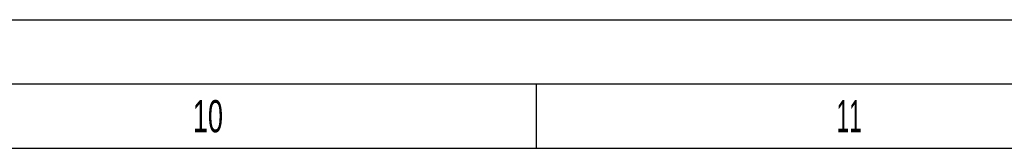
# Model space of a CAD drawing. Header units: millimetres. Extents: x 0 to 1189, y 0 to 841.
# Tile 52 of 117: x 454 to 531, y 831 to 841. Entities that reach past the tile are written whole.
import ezdxf

# ---------------------------------------------------------------- set-up
doc = ezdxf.new("R2010")
doc.units = ezdxf.units.MM
doc.header["$LTSCALE"] = 65.395
doc.layers.get('0').update_dxf_attribs({"linetype": 'CONTINUOUS'})
doc.styles.add('TEXTSTYLE_2', font='txt')

msp = doc.modelspace()

# ---------------------------------------------------------------- linework, layer by layer
at = {"color": 5, "linetype": 'Continuous'}
for p, q in [((0, 841), (1189, 841)), ((494.5, 831), (494.5, 836)), ((10, 831), (1179, 831))]:
    msp.add_line(p, q, dxfattribs=at)
at = {"color": 6, "linetype": 'Continuous'}
msp.add_line((5, 836), (1184, 836), dxfattribs=at)

# ---------------------------------------------------------------- texts
at = {"color": 5, "linetype": 'Continuous', "style": 'TEXTSTYLE_2'}
for s, width, p in [('10', 0.630952, (467.806, 832.248)), ('11', 0.52381, (517.806, 832.248))]:
    msp.add_text(s, height=2.50001, dxfattribs=dict(at, width=width)).set_placement(p)

doc.saveas('drawing.dxf')
